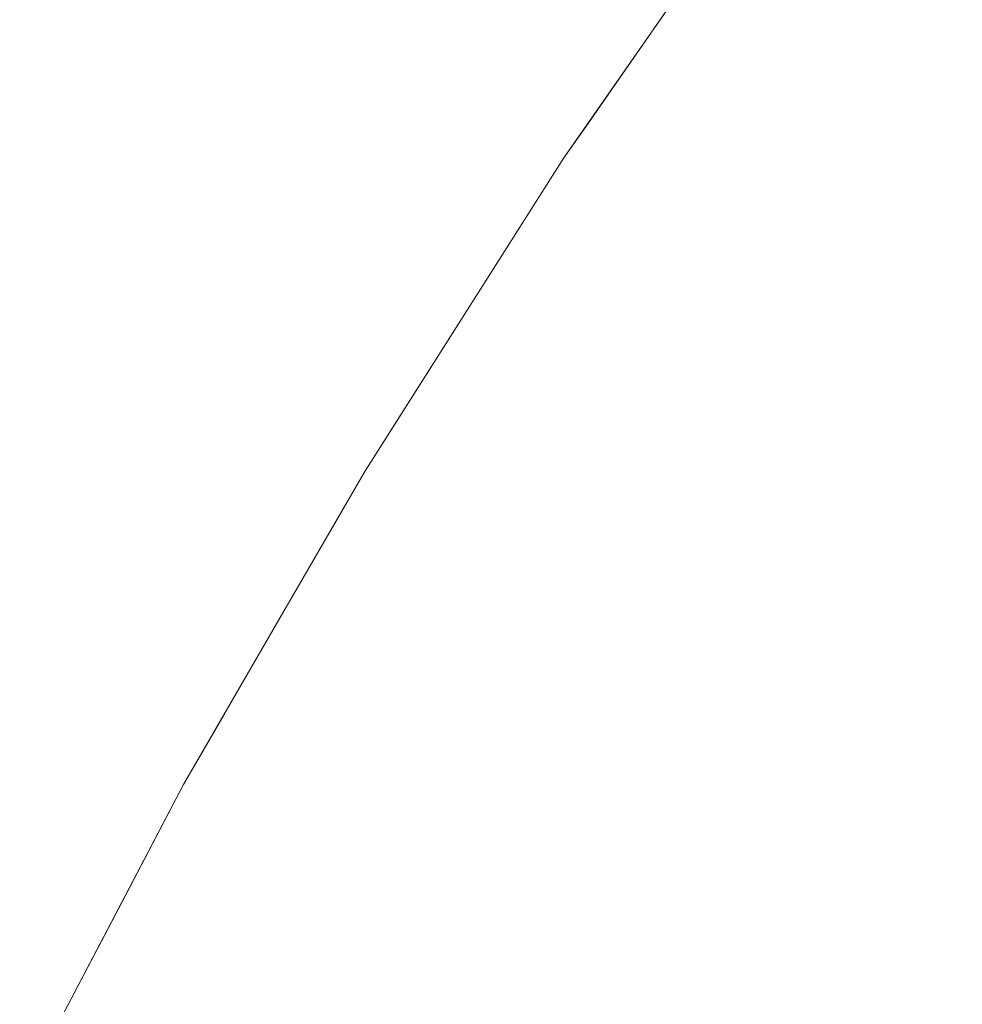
# Model space of a CAD drawing. Header units: centimetres. Extents: x -35.1 to 36.2, y 4.2 to 6.
# Tile 64 of 256: x -35.08386 to -35.07418, y 5.9359 to 5.94601. Entities that reach past the tile are written whole.
import ezdxf

# ---------------------------------------------------------------- set-up
doc = ezdxf.new("R2010")
doc.units = ezdxf.units.CM
doc.header["$LTSCALE"] = 2.54
doc.layers.add('Lucido design-1', color=7, linetype='Continuous')

# ---------------------------------------------------------------- blocks, each defined once
blk = doc.blocks.new('Gruppo-4-1')
at = {"color": 7, "linetype": 'Continuous', "lineweight": 9}
for points, invisible_edges in [([(-35.076032, 5.947813, -2313.02217), (-35.075912, 5.947953, -2313.023732), (-35.07735, 5.945926, -2313.023732)], 11), ([(-35.075912, 5.947953, -2313.023732), (-35.075869, 5.947935, -2313.025294), (-35.077306, 5.945909, -2313.025294), (-35.07735, 5.945926, -2313.023732)], 15), ([(-35.077234, 5.945881, -2313.026855), (-35.077306, 5.945909, -2313.025294), (-35.075869, 5.947935, -2313.025294), (-35.075797, 5.947906, -2313.026855)], 15), ([(-35.075797, 5.947906, -2313.026855), (-35.075697, 5.947865, -2313.028414), (-35.077132, 5.945842, -2313.028414), (-35.077234, 5.945881, -2313.026855)], 15), ([(-35.077002, 5.945792, -2313.029971), (-35.077132, 5.945842, -2313.028414), (-35.075697, 5.947865, -2313.028414), (-35.075568, 5.947813, -2313.029971)], 15), ([(-35.07735, 5.945926, -2313.023732), (-35.077348, 5.94592, -2313.02217), (-35.076032, 5.947813, -2313.02217)], 9), ([(-35.076032, 5.947813, -2312.42217), (-35.077348, 5.94592, -2312.42217), (-35.077306, 5.945909, -2312.419046), (-35.076598, 5.946922, -2312.419046)], 14), ([(-35.077348, 5.94592, -2312.42217), (-35.076032, 5.947813, -2312.42217), (-35.076032, 5.947813, -2313.02217), (-35.077348, 5.94592, -2313.02217)], 10), ([(-35.075568, 5.947813, -2313.029971), (-35.075411, 5.947749, -2313.031524), (-35.076843, 5.945731, -2313.031524), (-35.077002, 5.945792, -2313.029971)], 15), ([(-35.076655, 5.945658, -2313.033075), (-35.076843, 5.945731, -2313.031524), (-35.075411, 5.947749, -2313.031524), (-35.075226, 5.947673, -2313.033075)], 15), ([(-35.075226, 5.947673, -2313.033075), (-35.075012, 5.947586, -2313.034621), (-35.076439, 5.945575, -2313.034621), (-35.076655, 5.945658, -2313.033075)], 15), ([(-35.076195, 5.945481, -2313.036163), (-35.076439, 5.945575, -2313.034621), (-35.075012, 5.947586, -2313.034621), (-35.07477, 5.947488, -2313.036163)], 15), ([(-35.07477, 5.947488, -2313.036163), (-35.074501, 5.947378, -2313.0377), (-35.075922, 5.945375, -2313.0377), (-35.076195, 5.945481, -2313.036163)], 15), ([(-35.075621, 5.945259, -2313.039231), (-35.075922, 5.945375, -2313.0377), (-35.074501, 5.947378, -2313.0377), (-35.074204, 5.947257, -2313.039231)], 15), ([(-35.074204, 5.947257, -2313.039231), (-35.073879, 5.947125, -2313.040757), (-35.075293, 5.945133, -2313.040757), (-35.075621, 5.945259, -2313.039231)], 15), ([(-35.074937, 5.944996, -2313.042275), (-35.075293, 5.945133, -2313.040757), (-35.073879, 5.947125, -2313.040757), (-35.073528, 5.946981, -2313.042275)], 15), ([(-35.073861, 5.945837, -2312.400554), (-35.073149, 5.946827, -2312.400554), (-35.073879, 5.947125, -2312.403583), (-35.074596, 5.946128, -2312.403583)], 15), ([(-35.073528, 5.946981, -2313.042275), (-35.073149, 5.946827, -2313.043786), (-35.074554, 5.944848, -2313.043786), (-35.074937, 5.944996, -2313.042275)], 15), ([(-35.076598, 5.946922, -2312.419046), (-35.077306, 5.945909, -2312.419046), (-35.077132, 5.945842, -2312.415926), (-35.076425, 5.946853, -2312.415926)], 15), ([(-35.076425, 5.946853, -2312.415926), (-35.077132, 5.945842, -2312.415926), (-35.076843, 5.945731, -2312.412816), (-35.076137, 5.946739, -2312.412816)], 15), ([(-35.074143, 5.94469, -2313.04529), (-35.074554, 5.944848, -2313.043786), (-35.073149, 5.946827, -2313.043786), (-35.072744, 5.946662, -2313.04529)], 15), ([(-35.076137, 5.946739, -2312.412816), (-35.076843, 5.945731, -2312.412816), (-35.076439, 5.945575, -2312.409719), (-35.075736, 5.94658, -2312.409719)], 15), ([(-35.075736, 5.94658, -2312.409719), (-35.076439, 5.945575, -2312.409719), (-35.075922, 5.945375, -2312.40664), (-35.075222, 5.946376, -2312.40664)], 15), ([(-35.075222, 5.946376, -2312.40664), (-35.075922, 5.945375, -2312.40664), (-35.075293, 5.945133, -2312.403583), (-35.074596, 5.946128, -2312.403583)], 15), ([(-35.074596, 5.946128, -2312.403583), (-35.075293, 5.945133, -2312.403583), (-35.074554, 5.944848, -2312.400554), (-35.073861, 5.945837, -2312.400554)], 15), ([(-35.07735, 5.945926, -2313.023732), (-35.078707, 5.943904, -2313.023732), (-35.078271, 5.944594, -2313.02217)], 11), ([(-35.07735, 5.945926, -2313.023732), (-35.077306, 5.945909, -2313.025294), (-35.078663, 5.943888, -2313.025294), (-35.078707, 5.943904, -2313.023732)], 15), ([(-35.078271, 5.944594, -2313.02217), (-35.077348, 5.94592, -2313.02217), (-35.07735, 5.945926, -2313.023732)], 10), ([(-35.077348, 5.94592, -2313.02217), (-35.078271, 5.944594, -2313.02217), (-35.078271, 5.944594, -2312.42217), (-35.078047, 5.944915, -2312.42217)], 10), ([(-35.077995, 5.944898, -2312.419046), (-35.077306, 5.945909, -2312.419046), (-35.077348, 5.94592, -2312.42217), (-35.078047, 5.944915, -2312.42217)], 11), ([(-35.078047, 5.944915, -2312.42217), (-35.077348, 5.94592, -2312.42217), (-35.077348, 5.94592, -2313.02217)], 10), ([(-35.07859, 5.943861, -2313.026855), (-35.078663, 5.943888, -2313.025294), (-35.077306, 5.945909, -2313.025294), (-35.077234, 5.945881, -2313.026855)], 15), ([(-35.077234, 5.945881, -2313.026855), (-35.077132, 5.945842, -2313.028414), (-35.078487, 5.943823, -2313.028414), (-35.07859, 5.943861, -2313.026855)], 15), ([(-35.078355, 5.943775, -2313.029971), (-35.078487, 5.943823, -2313.028414), (-35.077132, 5.945842, -2313.028414), (-35.077002, 5.945792, -2313.029971)], 15), ([(-35.07782, 5.944832, -2312.415926), (-35.077132, 5.945842, -2312.415926), (-35.077306, 5.945909, -2312.419046), (-35.077995, 5.944898, -2312.419046)], 15), ([(-35.077529, 5.944723, -2312.412816), (-35.076843, 5.945731, -2312.412816), (-35.077132, 5.945842, -2312.415926), (-35.07782, 5.944832, -2312.415926)], 15), ([(-35.073861, 5.945837, -2312.400554), (-35.074554, 5.944848, -2312.400554), (-35.073706, 5.944521, -2312.397555), (-35.073019, 5.945503, -2312.397555)], 15), ([(-35.077002, 5.945792, -2313.029971), (-35.076843, 5.945731, -2313.031524), (-35.078194, 5.943717, -2313.031524), (-35.078355, 5.943775, -2313.029971)], 15), ([(-35.078004, 5.943648, -2313.033075), (-35.078194, 5.943717, -2313.031524), (-35.076843, 5.945731, -2313.031524), (-35.076655, 5.945658, -2313.033075)], 15), ([(-35.077122, 5.944571, -2312.409719), (-35.076439, 5.945575, -2312.409719), (-35.076843, 5.945731, -2312.412816), (-35.077529, 5.944723, -2312.412816)], 15), ([(-35.076655, 5.945658, -2313.033075), (-35.076439, 5.945575, -2313.034621), (-35.077786, 5.943568, -2313.034621), (-35.078004, 5.943648, -2313.033075)], 15), ([(-35.077538, 5.943478, -2313.036163), (-35.077786, 5.943568, -2313.034621), (-35.076439, 5.945575, -2313.034621), (-35.076195, 5.945481, -2313.036163)], 15), ([(-35.076602, 5.944376, -2312.40664), (-35.075922, 5.945375, -2312.40664), (-35.076439, 5.945575, -2312.409719), (-35.077122, 5.944571, -2312.409719)], 15), ([(-35.076195, 5.945481, -2313.036163), (-35.075922, 5.945375, -2313.0377), (-35.077263, 5.943377, -2313.0377), (-35.077538, 5.943478, -2313.036163)], 15), ([(-35.076958, 5.943266, -2313.039231), (-35.077263, 5.943377, -2313.0377), (-35.075922, 5.945375, -2313.0377), (-35.075621, 5.945259, -2313.039231)], 15), ([(-35.075969, 5.944138, -2312.403583), (-35.075293, 5.945133, -2312.403583), (-35.075922, 5.945375, -2312.40664), (-35.076602, 5.944376, -2312.40664)], 15), ([(-35.075621, 5.945259, -2313.039231), (-35.075293, 5.945133, -2313.040757), (-35.076626, 5.943145, -2313.040757), (-35.076958, 5.943266, -2313.039231)], 15), ([(-35.076266, 5.943014, -2313.042275), (-35.076626, 5.943145, -2313.040757), (-35.075293, 5.945133, -2313.040757), (-35.074937, 5.944996, -2313.042275)], 15), ([(-35.075226, 5.94386, -2312.400554), (-35.074554, 5.944848, -2312.400554), (-35.075293, 5.945133, -2312.403583), (-35.075969, 5.944138, -2312.403583)], 15), ([(-35.078047, 5.944915, -2312.42217), (-35.078271, 5.944594, -2312.42217), (-35.078663, 5.943888, -2312.419046), (-35.077995, 5.944898, -2312.419046)], 14), ([(-35.074937, 5.944996, -2313.042275), (-35.074554, 5.944848, -2313.043786), (-35.075879, 5.942873, -2313.043786), (-35.076266, 5.943014, -2313.042275)], 15), ([(-35.077995, 5.944898, -2312.419046), (-35.078663, 5.943888, -2312.419046), (-35.078487, 5.943823, -2312.415926), (-35.07782, 5.944832, -2312.415926)], 15), ([(-35.07782, 5.944832, -2312.415926), (-35.078487, 5.943823, -2312.415926), (-35.078194, 5.943717, -2312.412816), (-35.077529, 5.944723, -2312.412816)], 15), ([(-35.075464, 5.942722, -2313.04529), (-35.075879, 5.942873, -2313.043786), (-35.074554, 5.944848, -2313.043786), (-35.074143, 5.94469, -2313.04529)], 15), ([(-35.074374, 5.94354, -2312.397555), (-35.073706, 5.944521, -2312.397555), (-35.074554, 5.944848, -2312.400554), (-35.075226, 5.94386, -2312.400554)], 15), ([(-35.077529, 5.944723, -2312.412816), (-35.078194, 5.943717, -2312.412816), (-35.077786, 5.943568, -2312.409719), (-35.077122, 5.944571, -2312.409719)], 15), ([(-35.074143, 5.94469, -2313.04529), (-35.073706, 5.944521, -2313.046785), (-35.075022, 5.942561, -2313.046785), (-35.075464, 5.942722, -2313.04529)], 15), ([(-35.078271, 5.944594, -2313.02217), (-35.080316, 5.941374, -2313.02217), (-35.080316, 5.941374, -2312.42217), (-35.079991, 5.941887, -2312.42217)], 10), ([(-35.079985, 5.941887, -2313.023732), (-35.080316, 5.941374, -2313.02217), (-35.078271, 5.944594, -2313.02217), (-35.078707, 5.943904, -2313.023732)], 13), ([(-35.079991, 5.941887, -2312.42217), (-35.079354, 5.942889, -2312.42217), (-35.078271, 5.944594, -2312.42217), (-35.078271, 5.944594, -2313.02217)], 12), ([(-35.079311, 5.942879, -2312.419046), (-35.078663, 5.943888, -2312.419046), (-35.078271, 5.944594, -2312.42217), (-35.079354, 5.942889, -2312.42217)], 11), ([(-35.077122, 5.944571, -2312.409719), (-35.077786, 5.943568, -2312.409719), (-35.077263, 5.943377, -2312.40664), (-35.076602, 5.944376, -2312.40664)], 15), ([(-35.074553, 5.94239, -2313.048272), (-35.075022, 5.942561, -2313.046785), (-35.073706, 5.944521, -2313.046785), (-35.073243, 5.944342, -2313.048272)], 15), ([(-35.073415, 5.943181, -2312.39459), (-35.072753, 5.944154, -2312.39459), (-35.073706, 5.944521, -2312.397555), (-35.074374, 5.94354, -2312.397555)], 15), ([(-35.076602, 5.944376, -2312.40664), (-35.077263, 5.943377, -2312.40664), (-35.076626, 5.943145, -2312.403583), (-35.075969, 5.944138, -2312.403583)], 15), ([(-35.073243, 5.944342, -2313.048272), (-35.072753, 5.944154, -2313.04975), (-35.074058, 5.942209, -2313.04975), (-35.074553, 5.94239, -2313.048272)], 15), ([(-35.075969, 5.944138, -2312.403583), (-35.076626, 5.943145, -2312.403583), (-35.075879, 5.942873, -2312.400554), (-35.075226, 5.94386, -2312.400554)], 15), ([(-35.078707, 5.943904, -2313.023732), (-35.078663, 5.943888, -2313.025294), (-35.07994, 5.941872, -2313.025294), (-35.079985, 5.941887, -2313.023732)], 15), ([(-35.079866, 5.941846, -2313.026855), (-35.07994, 5.941872, -2313.025294), (-35.078663, 5.943888, -2313.025294), (-35.07859, 5.943861, -2313.026855)], 15), ([(-35.07859, 5.943861, -2313.026855), (-35.078487, 5.943823, -2313.028414), (-35.079762, 5.941811, -2313.028414), (-35.079866, 5.941846, -2313.026855)], 15), ([(-35.079629, 5.941765, -2313.029971), (-35.079762, 5.941811, -2313.028414), (-35.078487, 5.943823, -2313.028414), (-35.078355, 5.943775, -2313.029971)], 15), ([(-35.079134, 5.942816, -2312.415926), (-35.078487, 5.943823, -2312.415926), (-35.078663, 5.943888, -2312.419046), (-35.079311, 5.942879, -2312.419046)], 15), ([(-35.07884, 5.942712, -2312.412816), (-35.078194, 5.943717, -2312.412816), (-35.078487, 5.943823, -2312.415926), (-35.079134, 5.942816, -2312.415926)], 15), ([(-35.075226, 5.94386, -2312.400554), (-35.075879, 5.942873, -2312.400554), (-35.075022, 5.942561, -2312.397555), (-35.074374, 5.94354, -2312.397555)], 15), ([(-35.078355, 5.943775, -2313.029971), (-35.078194, 5.943717, -2313.031524), (-35.079467, 5.941709, -2313.031524), (-35.079629, 5.941765, -2313.029971)], 15), ([(-35.079275, 5.941643, -2313.033075), (-35.079467, 5.941709, -2313.031524), (-35.078194, 5.943717, -2313.031524), (-35.078004, 5.943648, -2313.033075)], 15), ([(-35.07843, 5.942567, -2312.409719), (-35.077786, 5.943568, -2312.409719), (-35.078194, 5.943717, -2312.412816), (-35.07884, 5.942712, -2312.412816)], 15), ([(-35.078004, 5.943648, -2313.033075), (-35.077786, 5.943568, -2313.034621), (-35.079054, 5.941567, -2313.034621), (-35.079275, 5.941643, -2313.033075)], 15), ([(-35.078804, 5.941481, -2313.036163), (-35.079054, 5.941567, -2313.034621), (-35.077786, 5.943568, -2313.034621), (-35.077538, 5.943478, -2313.036163)], 15), ([(-35.077904, 5.94238, -2312.40664), (-35.077263, 5.943377, -2312.40664), (-35.077786, 5.943568, -2312.409719), (-35.07843, 5.942567, -2312.409719)], 15), ([(-35.074374, 5.94354, -2312.397555), (-35.075022, 5.942561, -2312.397555), (-35.074058, 5.942209, -2312.39459), (-35.073415, 5.943181, -2312.39459)], 15), ([(-35.077538, 5.943478, -2313.036163), (-35.077263, 5.943377, -2313.0377), (-35.078525, 5.941385, -2313.0377), (-35.078804, 5.941481, -2313.036163)], 15), ([(-35.078218, 5.941279, -2313.039231), (-35.078525, 5.941385, -2313.0377), (-35.077263, 5.943377, -2313.0377), (-35.076958, 5.943266, -2313.039231)], 15), ([(-35.077264, 5.942154, -2312.403583), (-35.076626, 5.943145, -2312.403583), (-35.077263, 5.943377, -2312.40664), (-35.077904, 5.94238, -2312.40664)], 15), ([(-35.076958, 5.943266, -2313.039231), (-35.076626, 5.943145, -2313.040757), (-35.077882, 5.941164, -2313.040757), (-35.078218, 5.941279, -2313.039231)], 15), ([(-35.077518, 5.941039, -2313.042275), (-35.077882, 5.941164, -2313.040757), (-35.076626, 5.943145, -2313.040757), (-35.076266, 5.943014, -2313.042275)], 15), ([(-35.076512, 5.941888, -2312.400554), (-35.075879, 5.942873, -2312.400554), (-35.076626, 5.943145, -2312.403583), (-35.077264, 5.942154, -2312.403583)], 15), ([(-35.076266, 5.943014, -2313.042275), (-35.075879, 5.942873, -2313.043786), (-35.077126, 5.940904, -2313.043786), (-35.077518, 5.941039, -2313.042275)], 15), ([(-35.079354, 5.942889, -2312.42217), (-35.079991, 5.941887, -2312.42217), (-35.07994, 5.941872, -2312.419046), (-35.079311, 5.942879, -2312.419046)], 14), ([(-35.079311, 5.942879, -2312.419046), (-35.07994, 5.941872, -2312.419046), (-35.079762, 5.941811, -2312.415926), (-35.079134, 5.942816, -2312.415926)], 15), ([(-35.079134, 5.942816, -2312.415926), (-35.079762, 5.941811, -2312.415926), (-35.079467, 5.941709, -2312.412816), (-35.07884, 5.942712, -2312.412816)], 15), ([(-35.076707, 5.94076, -2313.04529), (-35.077126, 5.940904, -2313.043786), (-35.075879, 5.942873, -2313.043786), (-35.075464, 5.942722, -2313.04529)], 15), ([(-35.075651, 5.941582, -2312.397555), (-35.075022, 5.942561, -2312.397555), (-35.075879, 5.942873, -2312.400554), (-35.076512, 5.941888, -2312.400554)], 15), ([(-35.07884, 5.942712, -2312.412816), (-35.079467, 5.941709, -2312.412816), (-35.079054, 5.941567, -2312.409719), (-35.07843, 5.942567, -2312.409719)], 15), ([(-35.075464, 5.942722, -2313.04529), (-35.075022, 5.942561, -2313.046785), (-35.07626, 5.940606, -2313.046785), (-35.076707, 5.94076, -2313.04529)], 15), ([(-35.07843, 5.942567, -2312.409719), (-35.079054, 5.941567, -2312.409719), (-35.078525, 5.941385, -2312.40664), (-35.077904, 5.94238, -2312.40664)], 15), ([(-35.075787, 5.940443, -2313.048272), (-35.07626, 5.940606, -2313.046785), (-35.075022, 5.942561, -2313.046785), (-35.074553, 5.94239, -2313.048272)], 15), ([(-35.074682, 5.941239, -2312.39459), (-35.074058, 5.942209, -2312.39459), (-35.075022, 5.942561, -2312.397555), (-35.075651, 5.941582, -2312.397555)], 15), ([(-35.077904, 5.94238, -2312.40664), (-35.078525, 5.941385, -2312.40664), (-35.077882, 5.941164, -2312.403583), (-35.077264, 5.942154, -2312.403583)], 15), ([(-35.074553, 5.94239, -2313.048272), (-35.074058, 5.942209, -2313.04975), (-35.075286, 5.940271, -2313.04975), (-35.075787, 5.940443, -2313.048272)], 15), ([(-35.07476, 5.94009, -2313.051217), (-35.075286, 5.940271, -2313.04975), (-35.074058, 5.942209, -2313.04975), (-35.073537, 5.942019, -2313.051217)], 15), ([(-35.073608, 5.940859, -2312.391665), (-35.07299, 5.94182, -2312.391665), (-35.074058, 5.942209, -2312.39459), (-35.074682, 5.941239, -2312.39459)], 15), ([(-35.077264, 5.942154, -2312.403583), (-35.077882, 5.941164, -2312.403583), (-35.077126, 5.940904, -2312.400554), (-35.076512, 5.941888, -2312.400554)], 15), ([(-35.073537, 5.942019, -2313.051217), (-35.07299, 5.94182, -2313.052675), (-35.074207, 5.9399, -2313.052675), (-35.07476, 5.94009, -2313.051217)], 15), ([(-35.080316, 5.941374, -2313.02217), (-35.079985, 5.941887, -2313.023732), (-35.081185, 5.939879, -2313.023732)], 11), ([(-35.079985, 5.941887, -2313.023732), (-35.07994, 5.941872, -2313.025294), (-35.08114, 5.939864, -2313.025294), (-35.081185, 5.939879, -2313.023732)], 15), ([(-35.081066, 5.93984, -2313.026855), (-35.08114, 5.939864, -2313.025294), (-35.07994, 5.941872, -2313.025294), (-35.079866, 5.941846, -2313.026855)], 15), ([(-35.08055, 5.940867, -2312.419046), (-35.07994, 5.941872, -2312.419046), (-35.079991, 5.941887, -2312.42217), (-35.080316, 5.941374, -2312.42217)], 11), ([(-35.080371, 5.940807, -2312.415926), (-35.079762, 5.941811, -2312.415926), (-35.07994, 5.941872, -2312.419046), (-35.08055, 5.940867, -2312.419046)], 15), ([(-35.076512, 5.941888, -2312.400554), (-35.077126, 5.940904, -2312.400554), (-35.07626, 5.940606, -2312.397555), (-35.075651, 5.941582, -2312.397555)], 15), ([(-35.079866, 5.941846, -2313.026855), (-35.079762, 5.941811, -2313.028414), (-35.080961, 5.939806, -2313.028414), (-35.081066, 5.93984, -2313.026855)], 15), ([(-35.080826, 5.939763, -2313.029971), (-35.080961, 5.939806, -2313.028414), (-35.079762, 5.941811, -2313.028414), (-35.079629, 5.941765, -2313.029971)], 15), ([(-35.080074, 5.940708, -2312.412816), (-35.079467, 5.941709, -2312.412816), (-35.079762, 5.941811, -2312.415926), (-35.080371, 5.940807, -2312.415926)], 15), ([(-35.073629, 5.939701, -2313.054122), (-35.074207, 5.9399, -2313.052675), (-35.07299, 5.94182, -2313.052675), (-35.072418, 5.941612, -2313.054122)], 15), ([(-35.079629, 5.941765, -2313.029971), (-35.079467, 5.941709, -2313.031524), (-35.080662, 5.939709, -2313.031524), (-35.080826, 5.939763, -2313.029971)], 15), ([(-35.080468, 5.939647, -2313.033075), (-35.080662, 5.939709, -2313.031524), (-35.079467, 5.941709, -2313.031524), (-35.079275, 5.941643, -2313.033075)], 15), ([(-35.079659, 5.94057, -2312.409719), (-35.079054, 5.941567, -2312.409719), (-35.079467, 5.941709, -2312.412816), (-35.080074, 5.940708, -2312.412816)], 15), ([(-35.079275, 5.941643, -2313.033075), (-35.079054, 5.941567, -2313.034621), (-35.080245, 5.939574, -2313.034621), (-35.080468, 5.939647, -2313.033075)], 15), ([(-35.079993, 5.939492, -2313.036163), (-35.080245, 5.939574, -2313.034621), (-35.079054, 5.941567, -2313.034621), (-35.078804, 5.941481, -2313.036163)], 15), ([(-35.079128, 5.940392, -2312.40664), (-35.078525, 5.941385, -2312.40664), (-35.079054, 5.941567, -2312.409719), (-35.079659, 5.94057, -2312.409719)], 15), ([(-35.075651, 5.941582, -2312.397555), (-35.07626, 5.940606, -2312.397555), (-35.075286, 5.940271, -2312.39459), (-35.074682, 5.941239, -2312.39459)], 15), ([(-35.078804, 5.941481, -2313.036163), (-35.078525, 5.941385, -2313.0377), (-35.079711, 5.939401, -2313.0377), (-35.079993, 5.939492, -2313.036163)], 15), ([(-35.081185, 5.939879, -2313.023732), (-35.081184, 5.939874, -2313.02217), (-35.080316, 5.941374, -2313.02217)], 9), ([(-35.080316, 5.941374, -2312.42217), (-35.081184, 5.939874, -2312.42217), (-35.08114, 5.939864, -2312.419046), (-35.08055, 5.940867, -2312.419046)], 14), ([(-35.081184, 5.939874, -2312.42217), (-35.080316, 5.941374, -2312.42217), (-35.080316, 5.941374, -2313.02217), (-35.081184, 5.939874, -2313.02217)], 10), ([(-35.079401, 5.9393, -2313.039231), (-35.079711, 5.939401, -2313.0377), (-35.078525, 5.941385, -2313.0377), (-35.078218, 5.941279, -2313.039231)], 15), ([(-35.078481, 5.940176, -2312.403583), (-35.077882, 5.941164, -2312.403583), (-35.078525, 5.941385, -2312.40664), (-35.079128, 5.940392, -2312.40664)], 15), ([(-35.078218, 5.941279, -2313.039231), (-35.077882, 5.941164, -2313.040757), (-35.079062, 5.93919, -2313.040757), (-35.079401, 5.9393, -2313.039231)], 15), ([(-35.078694, 5.939071, -2313.042275), (-35.079062, 5.93919, -2313.040757), (-35.077882, 5.941164, -2313.040757), (-35.077518, 5.941039, -2313.042275)], 15), ([(-35.077722, 5.939922, -2312.400554), (-35.077126, 5.940904, -2312.400554), (-35.077882, 5.941164, -2312.403583), (-35.078481, 5.940176, -2312.403583)], 15), ([(-35.074682, 5.941239, -2312.39459), (-35.075286, 5.940271, -2312.39459), (-35.074207, 5.9399, -2312.391665), (-35.073608, 5.940859, -2312.391665)], 15), ([(-35.077518, 5.941039, -2313.042275), (-35.077126, 5.940904, -2313.043786), (-35.078299, 5.938943, -2313.043786), (-35.078694, 5.939071, -2313.042275)], 15), ([(-35.08055, 5.940867, -2312.419046), (-35.08114, 5.939864, -2312.419046), (-35.080961, 5.939806, -2312.415926), (-35.080371, 5.940807, -2312.415926)], 15), ([(-35.077875, 5.938806, -2313.04529), (-35.078299, 5.938943, -2313.043786), (-35.077126, 5.940904, -2313.043786), (-35.076707, 5.94076, -2313.04529)], 15), ([(-35.076852, 5.939632, -2312.397555), (-35.07626, 5.940606, -2312.397555), (-35.077126, 5.940904, -2312.400554), (-35.077722, 5.939922, -2312.400554)], 15), ([(-35.073608, 5.940859, -2312.391665), (-35.074207, 5.9399, -2312.391665), (-35.073026, 5.939493, -2312.388781), (-35.072433, 5.940443, -2312.388781)], 15), ([(-35.080371, 5.940807, -2312.415926), (-35.080961, 5.939806, -2312.415926), (-35.080662, 5.939709, -2312.412816), (-35.080074, 5.940708, -2312.412816)], 15), ([(-35.076707, 5.94076, -2313.04529), (-35.07626, 5.940606, -2313.046785), (-35.077424, 5.938659, -2313.046785), (-35.077875, 5.938806, -2313.04529)], 15), ([(-35.080074, 5.940708, -2312.412816), (-35.080662, 5.939709, -2312.412816), (-35.080245, 5.939574, -2312.409719), (-35.079659, 5.94057, -2312.409719)], 15), ([(-35.079659, 5.94057, -2312.409719), (-35.080245, 5.939574, -2312.409719), (-35.079711, 5.939401, -2312.40664), (-35.079128, 5.940392, -2312.40664)], 15), ([(-35.076946, 5.938504, -2313.048272), (-35.077424, 5.938659, -2313.046785), (-35.07626, 5.940606, -2313.046785), (-35.075787, 5.940443, -2313.048272)], 15), ([(-35.075873, 5.939305, -2312.39459), (-35.075286, 5.940271, -2312.39459), (-35.07626, 5.940606, -2312.397555), (-35.076852, 5.939632, -2312.397555)], 15), ([(-35.079128, 5.940392, -2312.40664), (-35.079711, 5.939401, -2312.40664), (-35.079062, 5.93919, -2312.403583), (-35.078481, 5.940176, -2312.403583)], 15), ([(-35.075787, 5.940443, -2313.048272), (-35.075286, 5.940271, -2313.04975), (-35.076441, 5.93834, -2313.04975), (-35.076946, 5.938504, -2313.048272)], 15), ([(-35.075909, 5.938168, -2313.051217), (-35.076441, 5.93834, -2313.04975), (-35.075286, 5.940271, -2313.04975), (-35.07476, 5.94009, -2313.051217)], 15), ([(-35.074788, 5.938942, -2312.391665), (-35.074207, 5.9399, -2312.391665), (-35.075286, 5.940271, -2312.39459), (-35.075873, 5.939305, -2312.39459)], 15), ([(-35.078481, 5.940176, -2312.403583), (-35.079062, 5.93919, -2312.403583), (-35.078299, 5.938943, -2312.400554), (-35.077722, 5.939922, -2312.400554)], 15), ([(-35.07476, 5.94009, -2313.051217), (-35.074207, 5.9399, -2313.052675), (-35.075351, 5.937987, -2313.052675), (-35.075909, 5.938168, -2313.051217)], 15), ([(-35.081185, 5.939879, -2313.023732), (-35.082311, 5.937881, -2313.023732), (-35.082176, 5.938158, -2313.02217)], 11), ([(-35.081185, 5.939879, -2313.023732), (-35.08114, 5.939864, -2313.025294), (-35.082265, 5.937867, -2313.025294), (-35.082311, 5.937881, -2313.023732)], 15), ([(-35.08219, 5.937844, -2313.026855), (-35.082265, 5.937867, -2313.025294), (-35.08114, 5.939864, -2313.025294), (-35.081066, 5.93984, -2313.026855)], 15), ([(-35.082176, 5.938158, -2313.02217), (-35.081184, 5.939874, -2313.02217), (-35.081185, 5.939879, -2313.023732)], 10), ([(-35.081761, 5.938876, -2312.42217), (-35.081184, 5.939874, -2312.42217), (-35.081184, 5.939874, -2313.02217), (-35.082176, 5.938158, -2313.02217)], 10), ([(-35.081712, 5.938864, -2312.419046), (-35.08114, 5.939864, -2312.419046), (-35.081184, 5.939874, -2312.42217), (-35.081761, 5.938876, -2312.42217)], 11), ([(-35.081532, 5.938808, -2312.415926), (-35.080961, 5.939806, -2312.415926), (-35.08114, 5.939864, -2312.419046), (-35.081712, 5.938864, -2312.419046)], 15), ([(-35.077722, 5.939922, -2312.400554), (-35.078299, 5.938943, -2312.400554), (-35.077424, 5.938659, -2312.397555), (-35.076852, 5.939632, -2312.397555)], 15), ([(-35.074767, 5.937798, -2313.054122), (-35.075351, 5.937987, -2313.052675), (-35.074207, 5.9399, -2313.052675), (-35.073629, 5.939701, -2313.054122)], 15), ([(-35.073601, 5.938546, -2312.388781), (-35.073026, 5.939493, -2312.388781), (-35.074207, 5.9399, -2312.391665), (-35.074788, 5.938942, -2312.391665)], 15), ([(-35.081066, 5.93984, -2313.026855), (-35.080961, 5.939806, -2313.028414), (-35.082084, 5.937811, -2313.028414), (-35.08219, 5.937844, -2313.026855)], 15), ([(-35.081948, 5.93777, -2313.029971), (-35.082084, 5.937811, -2313.028414), (-35.080961, 5.939806, -2313.028414), (-35.080826, 5.939763, -2313.029971)], 15), ([(-35.080826, 5.939763, -2313.029971), (-35.080662, 5.939709, -2313.031524), (-35.081783, 5.937719, -2313.031524), (-35.081948, 5.93777, -2313.029971)], 15), ([(-35.081232, 5.938713, -2312.412816), (-35.080662, 5.939709, -2312.412816), (-35.080961, 5.939806, -2312.415926), (-35.081532, 5.938808, -2312.415926)], 15), ([(-35.081587, 5.93766, -2313.033075), (-35.081783, 5.937719, -2313.031524), (-35.080662, 5.939709, -2313.031524), (-35.080468, 5.939647, -2313.033075)], 15), ([(-35.080468, 5.939647, -2313.033075), (-35.080245, 5.939574, -2313.034621), (-35.081362, 5.937591, -2313.034621), (-35.081587, 5.93766, -2313.033075)], 15), ([(-35.080813, 5.938581, -2312.409719), (-35.080245, 5.939574, -2312.409719), (-35.080662, 5.939709, -2312.412816), (-35.081232, 5.938713, -2312.412816)], 15), ([(-35.073629, 5.939701, -2313.054122), (-35.073026, 5.939493, -2313.055559), (-35.074158, 5.9376, -2313.055559), (-35.074767, 5.937798, -2313.054122)], 15), ([(-35.081107, 5.937513, -2313.036163), (-35.081362, 5.937591, -2313.034621), (-35.080245, 5.939574, -2313.034621), (-35.079993, 5.939492, -2313.036163)], 15), ([(-35.080276, 5.938413, -2312.40664), (-35.079711, 5.939401, -2312.40664), (-35.080245, 5.939574, -2312.409719), (-35.080813, 5.938581, -2312.409719)], 15), ([(-35.076852, 5.939632, -2312.397555), (-35.077424, 5.938659, -2312.397555), (-35.076441, 5.93834, -2312.39459), (-35.075873, 5.939305, -2312.39459)], 15), ([(-35.079993, 5.939492, -2313.036163), (-35.079711, 5.939401, -2313.0377), (-35.080823, 5.937427, -2313.0377), (-35.081107, 5.937513, -2313.036163)], 15), ([(-35.08051, 5.937331, -2313.039231), (-35.080823, 5.937427, -2313.0377), (-35.079711, 5.939401, -2313.0377), (-35.079401, 5.9393, -2313.039231)], 15), ([(-35.079624, 5.938207, -2312.403583), (-35.079062, 5.93919, -2312.403583), (-35.079711, 5.939401, -2312.40664), (-35.080276, 5.938413, -2312.40664)], 15), ([(-35.079401, 5.9393, -2313.039231), (-35.079062, 5.93919, -2313.040757), (-35.080168, 5.937227, -2313.040757), (-35.08051, 5.937331, -2313.039231)], 15), ([(-35.075873, 5.939305, -2312.39459), (-35.076441, 5.93834, -2312.39459), (-35.075351, 5.937987, -2312.391665), (-35.074788, 5.938942, -2312.391665)], 15), ([(-35.079797, 5.937113, -2313.042275), (-35.080168, 5.937227, -2313.040757), (-35.079062, 5.93919, -2313.040757), (-35.078694, 5.939071, -2313.042275)], 15), ([(-35.078857, 5.937966, -2312.400554), (-35.078299, 5.938943, -2312.400554), (-35.079062, 5.93919, -2312.403583), (-35.079624, 5.938207, -2312.403583)], 15), ([(-35.078694, 5.939071, -2313.042275), (-35.078299, 5.938943, -2313.043786), (-35.079398, 5.936992, -2313.043786), (-35.079797, 5.937113, -2313.042275)], 15), ([(-35.07897, 5.936861, -2313.04529), (-35.079398, 5.936992, -2313.043786), (-35.078299, 5.938943, -2313.043786), (-35.077875, 5.938806, -2313.04529)], 15), ([(-35.077979, 5.93769, -2312.397555), (-35.077424, 5.938659, -2312.397555), (-35.078299, 5.938943, -2312.400554), (-35.078857, 5.937966, -2312.400554)], 15), ([(-35.074788, 5.938942, -2312.391665), (-35.075351, 5.937987, -2312.391665), (-35.074158, 5.9376, -2312.388781), (-35.073601, 5.938546, -2312.388781)], 15), ([(-35.081761, 5.938876, -2312.42217), (-35.082176, 5.938158, -2312.42217), (-35.082265, 5.937867, -2312.419046), (-35.081712, 5.938864, -2312.419046)], 14), ([(-35.081712, 5.938864, -2312.419046), (-35.082265, 5.937867, -2312.419046), (-35.082084, 5.937811, -2312.415926), (-35.081532, 5.938808, -2312.415926)], 15), ([(-35.082176, 5.938158, -2313.02217), (-35.082176, 5.938158, -2312.42217), (-35.081761, 5.938876, -2312.42217)], 9), ([(-35.081532, 5.938808, -2312.415926), (-35.082084, 5.937811, -2312.415926), (-35.081783, 5.937719, -2312.412816), (-35.081232, 5.938713, -2312.412816)], 15), ([(-35.077875, 5.938806, -2313.04529), (-35.077424, 5.938659, -2313.046785), (-35.078515, 5.936722, -2313.046785), (-35.07897, 5.936861, -2313.04529)], 15), ([(-35.081232, 5.938713, -2312.412816), (-35.081783, 5.937719, -2312.412816), (-35.081362, 5.937591, -2312.409719), (-35.080813, 5.938581, -2312.409719)], 15), ([(-35.078032, 5.936575, -2313.048272), (-35.078515, 5.936722, -2313.046785), (-35.077424, 5.938659, -2313.046785), (-35.076946, 5.938504, -2313.048272)], 15), ([(-35.07699, 5.937379, -2312.39459), (-35.076441, 5.93834, -2312.39459), (-35.077424, 5.938659, -2312.397555), (-35.077979, 5.93769, -2312.397555)], 15), ([(-35.080813, 5.938581, -2312.409719), (-35.081362, 5.937591, -2312.409719), (-35.080823, 5.937427, -2312.40664), (-35.080276, 5.938413, -2312.40664)], 15), ([(-35.076946, 5.938504, -2313.048272), (-35.076441, 5.93834, -2313.04975), (-35.077523, 5.936419, -2313.04975), (-35.078032, 5.936575, -2313.048272)], 15), ([(-35.080276, 5.938413, -2312.40664), (-35.080823, 5.937427, -2312.40664), (-35.080168, 5.937227, -2312.403583), (-35.079624, 5.938207, -2312.403583)], 15), ([(-35.076986, 5.936255, -2313.051217), (-35.077523, 5.936419, -2313.04975), (-35.076441, 5.93834, -2313.04975), (-35.075909, 5.938168, -2313.051217)], 15), ([(-35.075896, 5.937034, -2312.391665), (-35.075351, 5.937987, -2312.391665), (-35.076441, 5.93834, -2312.39459), (-35.07699, 5.937379, -2312.39459)], 15), ([(-35.083364, 5.93589, -2312.42217), (-35.082845, 5.936881, -2312.42217), (-35.082176, 5.938158, -2313.02217), (-35.08386, 5.934945, -2313.02217)], 10), ([(-35.083363, 5.935893, -2313.023732), (-35.08386, 5.934945, -2313.02217), (-35.082176, 5.938158, -2313.02217), (-35.082311, 5.937881, -2313.023732)], 13), ([(-35.0828, 5.936872, -2312.419046), (-35.082265, 5.937867, -2312.419046), (-35.082176, 5.938158, -2312.42217), (-35.082845, 5.936881, -2312.42217)], 11), ([(-35.082845, 5.936881, -2312.42217), (-35.082176, 5.938158, -2312.42217), (-35.082176, 5.938158, -2313.02217)], 10), ([(-35.079624, 5.938207, -2312.403583), (-35.080168, 5.937227, -2312.403583), (-35.079398, 5.936992, -2312.400554), (-35.078857, 5.937966, -2312.400554)], 15), ([(-35.075909, 5.938168, -2313.051217), (-35.075351, 5.937987, -2313.052675), (-35.076423, 5.936084, -2313.052675), (-35.076986, 5.936255, -2313.051217)], 15), ([(-35.078857, 5.937966, -2312.400554), (-35.079398, 5.936992, -2312.400554), (-35.078515, 5.936722, -2312.397555), (-35.077979, 5.93769, -2312.397555)], 15), ([(-35.075833, 5.935904, -2313.054122), (-35.076423, 5.936084, -2313.052675), (-35.075351, 5.937987, -2313.052675), (-35.074767, 5.937798, -2313.054122)], 15), ([(-35.074697, 5.936657, -2312.388781), (-35.074158, 5.9376, -2312.388781), (-35.075351, 5.937987, -2312.391665), (-35.075896, 5.937034, -2312.391665)], 15), ([(-35.082311, 5.937881, -2313.023732), (-35.082265, 5.937867, -2313.025294), (-35.083317, 5.93588, -2313.025294), (-35.083363, 5.935893, -2313.023732)], 15), ([(-35.083241, 5.935858, -2313.026855), (-35.083317, 5.93588, -2313.025294), (-35.082265, 5.937867, -2313.025294), (-35.08219, 5.937844, -2313.026855)], 15), ([(-35.08219, 5.937844, -2313.026855), (-35.082084, 5.937811, -2313.028414), (-35.083134, 5.935828, -2313.028414), (-35.083241, 5.935858, -2313.026855)], 15), ([(-35.082618, 5.936818, -2312.415926), (-35.082084, 5.937811, -2312.415926), (-35.082265, 5.937867, -2312.419046), (-35.0828, 5.936872, -2312.419046)], 15), ([(-35.082998, 5.935789, -2313.029971), (-35.083134, 5.935828, -2313.028414), (-35.082084, 5.937811, -2313.028414), (-35.081948, 5.93777, -2313.029971)], 15), ([(-35.081948, 5.93777, -2313.029971), (-35.081783, 5.937719, -2313.031524), (-35.082831, 5.935741, -2313.031524), (-35.082998, 5.935789, -2313.029971)], 15), ([(-35.082316, 5.936729, -2312.412816), (-35.081783, 5.937719, -2312.412816), (-35.082084, 5.937811, -2312.415926), (-35.082618, 5.936818, -2312.415926)], 15), ([(-35.074767, 5.937798, -2313.054122), (-35.074158, 5.9376, -2313.055559), (-35.075219, 5.935716, -2313.055559), (-35.075833, 5.935904, -2313.054122)], 15), ([(-35.082633, 5.935684, -2313.033075), (-35.082831, 5.935741, -2313.031524), (-35.081783, 5.937719, -2313.031524), (-35.081587, 5.93766, -2313.033075)], 15), ([(-35.081587, 5.93766, -2313.033075), (-35.081362, 5.937591, -2313.034621), (-35.082406, 5.935619, -2313.034621), (-35.082633, 5.935684, -2313.033075)], 15), ([(-35.081893, 5.936604, -2312.409719), (-35.081362, 5.937591, -2312.409719), (-35.081783, 5.937719, -2312.412816), (-35.082316, 5.936729, -2312.412816)], 15), ([(-35.077979, 5.93769, -2312.397555), (-35.078515, 5.936722, -2312.397555), (-35.077523, 5.936419, -2312.39459), (-35.07699, 5.937379, -2312.39459)], 15), ([(-35.082149, 5.935545, -2313.036163), (-35.082406, 5.935619, -2313.034621), (-35.081362, 5.937591, -2313.034621), (-35.081107, 5.937513, -2313.036163)], 15), ([(-35.081352, 5.936443, -2312.40664), (-35.080823, 5.937427, -2312.40664), (-35.081362, 5.937591, -2312.409719), (-35.081893, 5.936604, -2312.409719)], 15), ([(-35.074578, 5.935521, -2313.056983), (-35.075219, 5.935716, -2313.055559), (-35.074158, 5.9376, -2313.055559), (-35.073523, 5.937394, -2313.056983)], 15), ([(-35.073398, 5.936248, -2312.385944), (-35.072864, 5.937181, -2312.385944), (-35.074158, 5.9376, -2312.388781), (-35.074697, 5.936657, -2312.388781)], 15), ([(-35.081107, 5.937513, -2313.036163), (-35.080823, 5.937427, -2313.0377), (-35.081863, 5.935463, -2313.0377), (-35.082149, 5.935545, -2313.036163)], 15), ([(-35.081547, 5.935373, -2313.039231), (-35.081863, 5.935463, -2313.0377), (-35.080823, 5.937427, -2313.0377), (-35.08051, 5.937331, -2313.039231)], 15), ([(-35.080694, 5.936249, -2312.403583), (-35.080168, 5.937227, -2312.403583), (-35.080823, 5.937427, -2312.40664), (-35.081352, 5.936443, -2312.40664)], 15), ([(-35.08051, 5.937331, -2313.039231), (-35.080168, 5.937227, -2313.040757), (-35.081202, 5.935274, -2313.040757), (-35.081547, 5.935373, -2313.039231)], 15), ([(-35.07699, 5.937379, -2312.39459), (-35.077523, 5.936419, -2312.39459), (-35.076423, 5.936084, -2312.391665), (-35.075896, 5.937034, -2312.391665)], 15), ([(-35.073523, 5.937394, -2313.056983), (-35.072864, 5.937181, -2313.058396), (-35.073914, 5.935318, -2313.058396), (-35.074578, 5.935521, -2313.056983)], 15), ([(-35.080828, 5.935166, -2313.042275), (-35.081202, 5.935274, -2313.040757), (-35.080168, 5.937227, -2313.040757), (-35.079797, 5.937113, -2313.042275)], 15), ([(-35.07992, 5.93602, -2312.400554), (-35.079398, 5.936992, -2312.400554), (-35.080168, 5.937227, -2312.403583), (-35.080694, 5.936249, -2312.403583)], 15), ([(-35.079797, 5.937113, -2313.042275), (-35.079398, 5.936992, -2313.043786), (-35.080425, 5.935051, -2313.043786), (-35.080828, 5.935166, -2313.042275)], 15), ([(-35.075896, 5.937034, -2312.391665), (-35.076423, 5.936084, -2312.391665), (-35.075219, 5.935716, -2312.388781), (-35.074697, 5.936657, -2312.388781)], 15), ([(-35.079994, 5.934927, -2313.04529), (-35.080425, 5.935051, -2313.043786), (-35.079398, 5.936992, -2313.043786), (-35.07897, 5.936861, -2313.04529)], 15), ([(-35.079034, 5.935758, -2312.397555), (-35.078515, 5.936722, -2312.397555), (-35.079398, 5.936992, -2312.400554), (-35.07992, 5.93602, -2312.400554)], 15), ([(-35.082845, 5.936881, -2312.42217), (-35.083364, 5.93589, -2312.42217), (-35.083317, 5.93588, -2312.419046), (-35.0828, 5.936872, -2312.419046)], 14), ([(-35.0828, 5.936872, -2312.419046), (-35.083317, 5.93588, -2312.419046), (-35.083134, 5.935828, -2312.415926), (-35.082618, 5.936818, -2312.415926)], 15), ([(-35.082618, 5.936818, -2312.415926), (-35.083134, 5.935828, -2312.415926), (-35.082831, 5.935741, -2312.412816), (-35.082316, 5.936729, -2312.412816)], 15), ([(-35.07897, 5.936861, -2313.04529), (-35.078515, 5.936722, -2313.046785), (-35.079535, 5.934796, -2313.046785), (-35.079994, 5.934927, -2313.04529)], 15), ([(-35.082316, 5.936729, -2312.412816), (-35.082831, 5.935741, -2312.412816), (-35.082406, 5.935619, -2312.409719), (-35.081893, 5.936604, -2312.409719)], 15), ([(-35.079048, 5.934656, -2313.048272), (-35.079535, 5.934796, -2313.046785), (-35.078515, 5.936722, -2313.046785), (-35.078032, 5.936575, -2313.048272)], 15), ([(-35.078037, 5.935463, -2312.39459), (-35.077523, 5.936419, -2312.39459), (-35.078515, 5.936722, -2312.397555), (-35.079034, 5.935758, -2312.397555)], 15), ([(-35.074697, 5.936657, -2312.388781), (-35.075219, 5.935716, -2312.388781), (-35.073914, 5.935318, -2312.385944), (-35.073398, 5.936248, -2312.385944)], 15), ([(-35.081893, 5.936604, -2312.409719), (-35.082406, 5.935619, -2312.409719), (-35.081863, 5.935463, -2312.40664), (-35.081352, 5.936443, -2312.40664)], 15), ([(-35.078032, 5.936575, -2313.048272), (-35.077523, 5.936419, -2313.04975), (-35.078534, 5.934509, -2313.04975), (-35.079048, 5.934656, -2313.048272)], 15), ([(-35.081352, 5.936443, -2312.40664), (-35.081863, 5.935463, -2312.40664), (-35.081202, 5.935274, -2312.403583), (-35.080694, 5.936249, -2312.403583)], 15), ([(-35.077993, 5.934354, -2313.051217), (-35.078534, 5.934509, -2313.04975), (-35.077523, 5.936419, -2313.04975), (-35.076986, 5.936255, -2313.051217)], 15), ([(-35.076932, 5.935136, -2312.391665), (-35.076423, 5.936084, -2312.391665), (-35.077523, 5.936419, -2312.39459), (-35.078037, 5.935463, -2312.39459)], 15), ([(-35.080694, 5.936249, -2312.403583), (-35.081202, 5.935274, -2312.403583), (-35.080425, 5.935051, -2312.400554), (-35.07992, 5.93602, -2312.400554)], 15), ([(-35.076986, 5.936255, -2313.051217), (-35.076423, 5.936084, -2313.052675), (-35.077425, 5.934191, -2313.052675), (-35.077993, 5.934354, -2313.051217)], 15), ([(-35.07992, 5.93602, -2312.400554), (-35.080425, 5.935051, -2312.400554), (-35.079535, 5.934796, -2312.397555), (-35.079034, 5.935758, -2312.397555)], 15), ([(-35.076831, 5.934021, -2313.054122), (-35.077425, 5.934191, -2313.052675), (-35.076423, 5.936084, -2313.052675), (-35.075833, 5.935904, -2313.054122)], 15), ([(-35.075723, 5.934778, -2312.388781), (-35.075219, 5.935716, -2312.388781), (-35.076423, 5.936084, -2312.391665), (-35.076932, 5.935136, -2312.391665)], 15), ([(-35.075833, 5.935904, -2313.054122), (-35.075219, 5.935716, -2313.055559), (-35.076211, 5.933843, -2313.055559), (-35.076831, 5.934021, -2313.054122)], 15)]:
    blk.add_3dface(points, dxfattribs=dict(at, invisible_edges=invisible_edges))

msp = doc.modelspace()

# ---------------------------------------------------------------- block references
at = {"layer": 'Lucido design-1', "color": 7}
msp.add_blockref('Gruppo-4-1', (0, 0), dxfattribs=at)

doc.saveas('drawing.dxf')
